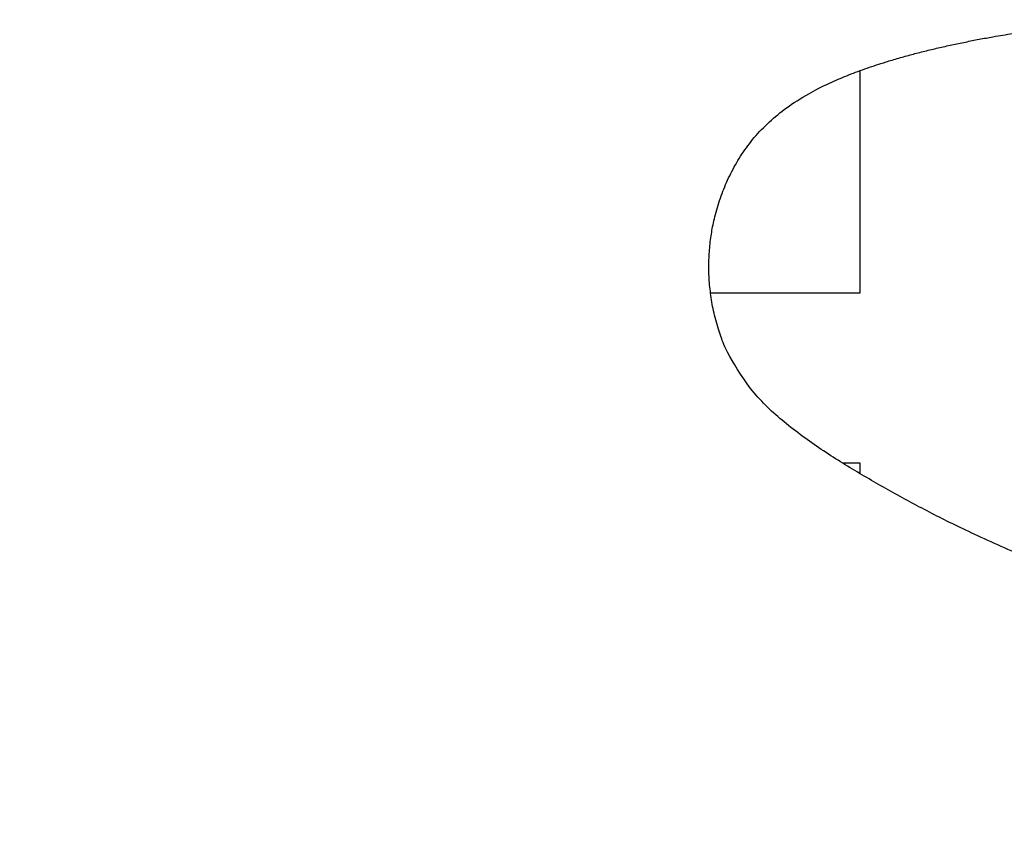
# Model space of a CAD drawing. Header units: inches. Extents: x 24 to 1128, y -69 to 748.
# Tile 188 of 256: x 174.601 to 175.746, y 396.426 to 397.369. Entities that reach past the tile are written whole.
import ezdxf

# ---------------------------------------------------------------- set-up
doc = ezdxf.new("R2010")
doc.units = ezdxf.units.IN
doc.header["$LTSCALE"] = 32
doc.header["$MEASUREMENT"] = 0
doc.layers.add('Visible (ANSI)', color=7, linetype='Continuous', lineweight=30)

msp = doc.modelspace()

# ---------------------------------------------------------------- linework, layer by layer
at = {"layer": 'Visible (ANSI)'}
for p, q in [((175.57878, 397.05146), (175.57878, 397.31017)), ((175.40461, 397.05146), (175.57878, 397.05146)), ((175.57878, 396.85334), (175.5582, 396.85334)), ((175.57878, 396.84085), (175.57878, 396.85334))]:
    msp.add_line(p, q, dxfattribs=at)
msp.add_open_spline([(172.78764, 392.95796), (173.11132, 392.71477), (173.37444, 392.25359), (174.67629, 391.75326), (175.53799, 391.62576), (176.54954, 391.69296), (177.22498, 392.00343), (177.97372, 392.44337), (178.44882, 393.30757), (178.54853, 393.76515), (178.58889, 394.19428), (178.51401, 394.96845), (177.99109, 395.73011), (177.53173, 396.00527), (177.21734, 396.21528), (176.48454, 396.46353), (176.15089, 396.59886), (175.7308, 396.75168), (175.59897, 396.8286), (175.42689, 396.92875), (175.39255, 397.07159), (175.41185, 397.17316), (175.47314, 397.27627), (175.64603, 397.34), (175.8865, 397.37529), (176.06613, 397.37298), (176.49552, 397.27208), (176.95711, 397.05292), (177.21892, 396.80866), (177.42015, 396.58791), (177.52872, 396.48133)], degree=4, knots=[0, 0, 0, 0, 0, 0.1079907, 0.1547212, 0.2012486, 0.2470921, 0.2940454, 0.3372682, 0.3771175, 0.415859, 0.4549111, 0.4946376, 0.5346615, 0.5743732, 0.6105211, 0.6453864, 0.6772921, 0.7036317, 0.7257064, 0.7440864, 0.761302, 0.7785384, 0.7973558, 0.818035, 0.8427922, 0.8706767, 0.8999369, 0.9306189, 1, 1, 1, 1, 1], dxfattribs=at)

doc.saveas('drawing.dxf')
